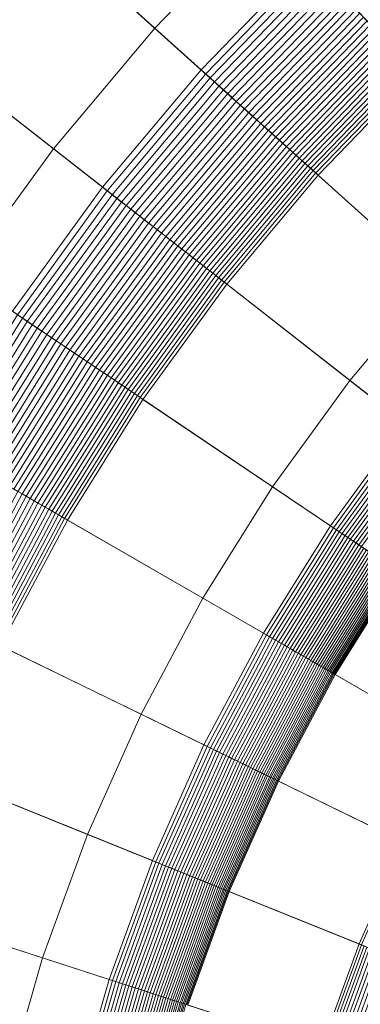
# Model space of a CAD drawing. Header units: millimetres. Extents: x -219 to 220, y -220 to 220.
# Tile 69 of 146: x -38 to -31, y 11 to 32. Entities that reach past the tile are written whole.
import ezdxf

# ---------------------------------------------------------------- set-up
doc = ezdxf.new("R2010")
doc.units = ezdxf.units.MM
doc.layers.add('LUCIDO_1', color=1, linetype='Continuous', lineweight=20, true_color=0xff0000)
doc.layers.add('Nessuna', color=7, linetype='Continuous', lineweight=9)

# ---------------------------------------------------------------- blocks, each defined once
blk = doc.blocks.new('Group-1')
at = {"layer": 'Nessuna', "color": 7, "linetype": 'Continuous', "lineweight": 9, "transparency": 33554687}
for points in [[(-158.188, 123.856, -79.962), (-149.159, 134.616, -79.962), (-37.582, 34.151, -89.301), (-39.875, 31.419, -89.301)], [(-39.875, 31.419, -69.262), (-37.582, 34.151, -69.262), (-137.782, 124.371, -60.875), (-146.124, 114.43, -60.875)], [(-24.365, 29.464, -70.282), (-22.247, 31.119, -70.282), (-29.644, 41.3, -69.262), (-32.454, 39.104, -69.262)], [(-26.363, 27.665, -70.282), (-24.365, 29.464, -70.282), (-32.454, 39.104, -69.262), (-35.105, 36.717, -69.262)], [(-28.231, 25.731, -70.282), (-26.363, 27.665, -70.282), (-35.105, 36.717, -69.262), (-37.582, 34.151, -69.262)], [(-37.582, 34.151, -89.301), (-35.105, 36.717, -89.301), (-32.942, 34.478, -89.626), (-35.269, 32.068, -89.626)], [(-35.269, 32.068, -89.626), (-32.942, 34.478, -89.626), (-32.023, 33.526, -89.879), (-34.285, 31.183, -89.879)], [(-29.959, 23.672, -70.282), (-28.231, 25.731, -70.282), (-37.582, 34.151, -69.262), (-39.875, 31.419, -69.262)], [(-39.875, 31.419, -89.301), (-37.582, 34.151, -89.301), (-35.269, 32.068, -89.626), (-37.422, 29.503, -89.626)], [(-34.285, 31.183, -89.879), (-32.023, 33.526, -89.879), (-31.934, 33.433, -89.905), (-34.19, 31.097, -89.905)], [(-34.19, 31.097, -89.905), (-31.934, 33.433, -89.905), (-31.845, 33.341, -89.935), (-34.095, 31.011, -89.935)], [(-34.095, 31.011, -89.935), (-31.845, 33.341, -89.935), (-31.757, 33.25, -89.968), (-34.001, 30.926, -89.968)], [(-34.001, 30.926, -89.968), (-31.757, 33.25, -89.968), (-31.669, 33.159, -90.004), (-33.907, 30.842, -90.004)], [(-33.907, 30.842, -90.004), (-31.669, 33.159, -90.004), (-31.582, 33.07, -90.044), (-33.814, 30.758, -90.044)], [(-33.814, 30.758, -90.044), (-31.582, 33.07, -90.044), (-31.496, 32.98, -90.086), (-33.722, 30.676, -90.086)], [(-33.722, 30.676, -90.086), (-31.496, 32.98, -90.086), (-31.411, 32.892, -90.133), (-33.631, 30.593, -90.133)], [(-33.631, 30.593, -90.133), (-31.411, 32.892, -90.133), (-31.326, 32.805, -90.182), (-33.54, 30.512, -90.182)], [(-33.54, 30.512, -90.182), (-31.326, 32.805, -90.182), (-31.243, 32.718, -90.234), (-33.451, 30.432, -90.234)], [(-33.451, 30.432, -90.234), (-31.243, 32.718, -90.234), (-31.16, 32.633, -90.29), (-33.363, 30.352, -90.29)], [(-33.363, 30.352, -90.29), (-31.16, 32.633, -90.29), (-31.079, 32.548, -90.349), (-33.276, 30.274, -90.349)], [(-33.276, 30.274, -90.349), (-31.079, 32.548, -90.349), (-30.999, 32.465, -90.41), (-33.19, 30.196, -90.41)], [(-33.19, 30.196, -90.41), (-30.999, 32.465, -90.41), (-30.919, 32.383, -90.475), (-33.105, 30.12, -90.475)], [(-33.105, 30.12, -90.475), (-30.919, 32.383, -90.475), (-30.841, 32.302, -90.543), (-33.022, 30.045, -90.543)], [(-33.022, 30.045, -90.543), (-30.841, 32.302, -90.543), (-30.765, 32.223, -90.614), (-32.939, 29.971, -90.614)], [(-32.939, 29.971, -90.614), (-30.765, 32.223, -90.614), (-30.689, 32.145, -90.687), (-32.859, 29.898, -90.687)], [(-37.422, 29.503, -89.626), (-35.269, 32.068, -89.626), (-34.285, 31.183, -89.879), (-36.379, 28.688, -89.879)], [(-32.859, 29.898, -90.687), (-30.689, 32.145, -90.687), (-30.615, 32.068, -90.764), (-32.78, 29.827, -90.764)], [(-32.78, 29.827, -90.764), (-30.615, 32.068, -90.764), (-30.543, 31.993, -90.843), (-32.702, 29.757, -90.843)], [(-32.702, 29.757, -90.843), (-30.543, 31.993, -90.843), (-30.471, 31.919, -90.924), (-32.626, 29.688, -90.924)], [(-32.626, 29.688, -90.924), (-30.471, 31.919, -90.924), (-30.402, 31.847, -91.009), (-32.551, 29.621, -91.009)], [(-32.551, 29.621, -91.009), (-30.402, 31.847, -91.009), (-30.334, 31.777, -91.096), (-32.478, 29.556, -91.096)], [(-32.478, 29.556, -91.096), (-30.334, 31.777, -91.096), (-30.267, 31.708, -91.186), (-32.407, 29.492, -91.186)], [(-32.407, 29.492, -91.186), (-30.267, 31.708, -91.186), (-30.202, 31.641, -91.278), (-32.338, 29.429, -91.278)], [(-32.338, 29.429, -91.278), (-30.202, 31.641, -91.278), (-30.139, 31.575, -91.372), (-32.27, 29.368, -91.372)], [(-31.539, 21.497, -70.282), (-29.959, 23.672, -70.282), (-39.875, 31.419, -69.262), (-41.971, 28.534, -69.262)], [(-41.971, 28.534, -89.301), (-39.875, 31.419, -89.301), (-37.422, 29.503, -89.626), (-39.391, 26.793, -89.626)], [(-32.27, 29.368, -91.372), (-30.139, 31.575, -91.372), (-30.078, 31.512, -91.469), (-32.205, 29.309, -91.469)], [(-32.205, 29.309, -91.469), (-30.078, 31.512, -91.469), (-30.018, 31.45, -91.568), (-32.141, 29.252, -91.568)], [(-32.141, 29.252, -91.568), (-30.018, 31.45, -91.568), (-29.96, 31.39, -91.67), (-32.079, 29.196, -91.67)], [(-32.079, 29.196, -91.67), (-29.96, 31.39, -91.67), (-29.905, 31.332, -91.773), (-32.019, 29.142, -91.773)], [(-36.379, 28.688, -89.879), (-34.285, 31.183, -89.879), (-34.19, 31.097, -89.905), (-36.278, 28.609, -89.905)], [(-32.019, 29.142, -91.773), (-29.905, 31.332, -91.773), (-29.851, 31.276, -91.879), (-31.961, 29.09, -91.879)], [(-31.961, 29.09, -91.879), (-29.851, 31.276, -91.879), (-29.798, 31.222, -91.987), (-31.906, 29.04, -91.987)], [(-31.906, 29.04, -91.987), (-29.798, 31.222, -91.987), (-29.748, 31.171, -92.096), (-31.852, 28.992, -92.096)], [(-31.852, 28.992, -92.096), (-29.748, 31.171, -92.096), (-29.7, 31.121, -92.208), (-31.801, 28.946, -92.208)], [(-36.278, 28.609, -89.905), (-34.19, 31.097, -89.905), (-34.095, 31.011, -89.935), (-36.177, 28.53, -89.935)], [(-36.177, 28.53, -89.935), (-34.095, 31.011, -89.935), (-34.001, 30.926, -89.968), (-36.077, 28.452, -89.968)], [(-31.801, 28.946, -92.208), (-29.7, 31.121, -92.208), (-27.394, 28.732, -97.712), (-29.333, 26.724, -97.712)], [(-36.077, 28.452, -89.968), (-34.001, 30.926, -89.968), (-33.907, 30.842, -90.004), (-35.978, 28.374, -90.004)], [(-35.978, 28.374, -90.004), (-33.907, 30.842, -90.004), (-33.814, 30.758, -90.044), (-35.879, 28.297, -90.044)], [(-35.879, 28.297, -90.044), (-33.814, 30.758, -90.044), (-33.722, 30.676, -90.086), (-35.782, 28.221, -90.086)], [(-35.782, 28.221, -90.086), (-33.722, 30.676, -90.086), (-33.631, 30.593, -90.133), (-35.685, 28.145, -90.133)], [(-35.685, 28.145, -90.133), (-33.631, 30.593, -90.133), (-33.54, 30.512, -90.182), (-35.589, 28.071, -90.182)], [(-35.589, 28.071, -90.182), (-33.54, 30.512, -90.182), (-33.451, 30.432, -90.234), (-35.494, 27.997, -90.234)], [(-35.494, 27.997, -90.234), (-33.451, 30.432, -90.234), (-33.363, 30.352, -90.29), (-35.401, 27.923, -90.29)], [(-35.401, 27.923, -90.29), (-33.363, 30.352, -90.29), (-33.276, 30.274, -90.349), (-35.308, 27.851, -90.349)], [(-35.308, 27.851, -90.349), (-33.276, 30.274, -90.349), (-33.19, 30.196, -90.41), (-35.217, 27.78, -90.41)], [(-35.217, 27.78, -90.41), (-33.19, 30.196, -90.41), (-33.105, 30.12, -90.475), (-35.127, 27.71, -90.475)], [(-35.127, 27.71, -90.475), (-33.105, 30.12, -90.475), (-33.022, 30.045, -90.543), (-35.039, 27.641, -90.543)], [(-35.039, 27.641, -90.543), (-33.022, 30.045, -90.543), (-32.939, 29.971, -90.614), (-34.952, 27.573, -90.614)], [(-34.952, 27.573, -90.614), (-32.939, 29.971, -90.614), (-32.859, 29.898, -90.687), (-34.866, 27.506, -90.687)], [(-34.866, 27.506, -90.687), (-32.859, 29.898, -90.687), (-32.78, 29.827, -90.764), (-34.782, 27.44, -90.764)], [(-34.782, 27.44, -90.764), (-32.78, 29.827, -90.764), (-32.702, 29.757, -90.843), (-34.7, 27.376, -90.843)], [(-34.7, 27.376, -90.843), (-32.702, 29.757, -90.843), (-32.626, 29.688, -90.924), (-34.619, 27.313, -90.924)], [(-39.391, 26.793, -89.626), (-37.422, 29.503, -89.626), (-36.379, 28.688, -89.879), (-38.293, 26.053, -89.879)], [(-34.619, 27.313, -90.924), (-32.626, 29.688, -90.924), (-32.551, 29.621, -91.009), (-34.54, 27.251, -91.009)], [(-34.54, 27.251, -91.009), (-32.551, 29.621, -91.009), (-32.478, 29.556, -91.096), (-34.463, 27.191, -91.096)], [(-34.463, 27.191, -91.096), (-32.478, 29.556, -91.096), (-32.407, 29.492, -91.186), (-34.387, 27.132, -91.186)], [(-34.387, 27.132, -91.186), (-32.407, 29.492, -91.186), (-32.338, 29.429, -91.278), (-34.314, 27.074, -91.278)], [(-34.314, 27.074, -91.278), (-32.338, 29.429, -91.278), (-32.27, 29.368, -91.372), (-34.242, 27.018, -91.372)], [(-34.242, 27.018, -91.372), (-32.27, 29.368, -91.372), (-32.205, 29.309, -91.469), (-34.173, 26.964, -91.469)], [(-34.173, 26.964, -91.469), (-32.205, 29.309, -91.469), (-32.141, 29.252, -91.568), (-34.105, 26.911, -91.568)], [(-34.105, 26.911, -91.568), (-32.141, 29.252, -91.568), (-32.079, 29.196, -91.67), (-34.039, 26.86, -91.67)], [(-34.039, 26.86, -91.67), (-32.079, 29.196, -91.67), (-32.019, 29.142, -91.773), (-33.976, 26.81, -91.773)], [(-33.976, 26.81, -91.773), (-32.019, 29.142, -91.773), (-31.961, 29.09, -91.879), (-33.915, 26.763, -91.879)], [(-33.915, 26.763, -91.879), (-31.961, 29.09, -91.879), (-31.906, 29.04, -91.987), (-33.856, 26.716, -91.987)], [(-33.856, 26.716, -91.987), (-31.906, 29.04, -91.987), (-31.852, 28.992, -92.096), (-33.799, 26.672, -92.096)], [(-33.799, 26.672, -92.096), (-31.852, 28.992, -92.096), (-31.801, 28.946, -92.208), (-33.744, 26.629, -92.208)], [(-33.744, 26.629, -92.208), (-31.801, 28.946, -92.208), (-29.333, 26.724, -97.712), (-31.128, 24.585, -97.712)], [(-38.293, 26.053, -89.879), (-36.379, 28.688, -89.879), (-36.278, 28.609, -89.905), (-38.187, 25.981, -89.905)], [(-32.963, 19.217, -70.282), (-31.539, 21.497, -70.282), (-41.971, 28.534, -69.262), (-43.862, 25.509, -69.262)], [(-38.187, 25.981, -89.905), (-36.278, 28.609, -89.905), (-36.177, 28.53, -89.935), (-38.081, 25.909, -89.935)], [(-38.081, 25.909, -89.935), (-36.177, 28.53, -89.935), (-36.077, 28.452, -89.968), (-37.976, 25.838, -89.968)], [(-37.976, 25.838, -89.968), (-36.077, 28.452, -89.968), (-35.978, 28.374, -90.004), (-37.871, 25.768, -90.004)], [(-37.871, 25.768, -90.004), (-35.978, 28.374, -90.004), (-35.879, 28.297, -90.044), (-37.768, 25.698, -90.044)], [(-37.768, 25.698, -90.044), (-35.879, 28.297, -90.044), (-35.782, 28.221, -90.086), (-37.665, 25.629, -90.086)], [(-37.665, 25.629, -90.086), (-35.782, 28.221, -90.086), (-35.685, 28.145, -90.133), (-37.563, 25.56, -90.133)], [(-37.563, 25.56, -90.133), (-35.685, 28.145, -90.133), (-35.589, 28.071, -90.182), (-37.462, 25.492, -90.182)], [(-37.462, 25.492, -90.182), (-35.589, 28.071, -90.182), (-35.494, 27.997, -90.234), (-37.363, 25.425, -90.234)], [(-37.363, 25.425, -90.234), (-35.494, 27.997, -90.234), (-35.401, 27.923, -90.29), (-37.264, 25.359, -90.29)], [(-37.264, 25.359, -90.29), (-35.401, 27.923, -90.29), (-35.308, 27.851, -90.349), (-37.167, 25.293, -90.349)], [(-37.167, 25.293, -90.349), (-35.308, 27.851, -90.349), (-35.217, 27.78, -90.41), (-37.071, 25.228, -90.41)], [(-37.071, 25.228, -90.41), (-35.217, 27.78, -90.41), (-35.127, 27.71, -90.475), (-36.977, 25.165, -90.475)], [(-36.977, 25.165, -90.475), (-35.127, 27.71, -90.475), (-35.039, 27.641, -90.543), (-36.884, 25.102, -90.543)], [(-36.884, 25.102, -90.543), (-35.039, 27.641, -90.543), (-34.952, 27.573, -90.614), (-36.792, 25.04, -90.614)], [(-36.792, 25.04, -90.614), (-34.952, 27.573, -90.614), (-34.866, 27.506, -90.687), (-36.702, 24.979, -90.687)], [(-36.702, 24.979, -90.687), (-34.866, 27.506, -90.687), (-34.782, 27.44, -90.764), (-36.614, 24.92, -90.764)], [(-36.614, 24.92, -90.764), (-34.782, 27.44, -90.764), (-34.7, 27.376, -90.843), (-36.527, 24.861, -90.843)], [(-36.527, 24.861, -90.843), (-34.7, 27.376, -90.843), (-34.619, 27.313, -90.924), (-36.442, 24.804, -90.924)], [(-36.442, 24.804, -90.924), (-34.619, 27.313, -90.924), (-34.54, 27.251, -91.009), (-36.359, 24.748, -91.009)], [(-36.359, 24.748, -91.009), (-34.54, 27.251, -91.009), (-34.463, 27.191, -91.096), (-36.277, 24.693, -91.096)], [(-36.277, 24.693, -91.096), (-34.463, 27.191, -91.096), (-34.387, 27.132, -91.186), (-36.198, 24.639, -91.186)], [(-36.198, 24.639, -91.186), (-34.387, 27.132, -91.186), (-34.314, 27.074, -91.278), (-36.121, 24.587, -91.278)], [(-36.121, 24.587, -91.278), (-34.314, 27.074, -91.278), (-34.242, 27.018, -91.372), (-36.045, 24.536, -91.372)], [(-36.045, 24.536, -91.372), (-34.242, 27.018, -91.372), (-34.173, 26.964, -91.469), (-35.972, 24.487, -91.469)], [(-35.972, 24.487, -91.469), (-34.173, 26.964, -91.469), (-34.105, 26.911, -91.568), (-35.901, 24.439, -91.568)], [(-35.901, 24.439, -91.568), (-34.105, 26.911, -91.568), (-34.039, 26.86, -91.67), (-35.832, 24.393, -91.67)], [(-35.832, 24.393, -91.67), (-34.039, 26.86, -91.67), (-33.976, 26.81, -91.773), (-35.765, 24.348, -91.773)], [(-35.765, 24.348, -91.773), (-33.976, 26.81, -91.773), (-33.915, 26.763, -91.879), (-35.701, 24.304, -91.879)], [(-35.701, 24.304, -91.879), (-33.915, 26.763, -91.879), (-33.856, 26.716, -91.987), (-35.639, 24.262, -91.987)], [(-35.639, 24.262, -91.987), (-33.856, 26.716, -91.987), (-33.799, 26.672, -92.096), (-35.579, 24.222, -92.096)], [(-35.579, 24.222, -92.096), (-33.799, 26.672, -92.096), (-33.744, 26.629, -92.208), (-35.522, 24.183, -92.208)], [(-35.522, 24.183, -92.208), (-33.744, 26.629, -92.208), (-31.128, 24.585, -97.712), (-32.769, 22.327, -97.712)], [(-31.128, 24.585, -97.712), (-29.333, 26.724, -97.712), (-16.7, 15.349, -97.712), (-17.732, 14.119, -97.712)], [(-39.908, 23.226, -89.905), (-38.187, 25.981, -89.905), (-38.081, 25.909, -89.935), (-39.797, 23.162, -89.935)], [(-39.797, 23.162, -89.935), (-38.081, 25.909, -89.935), (-37.976, 25.838, -89.968), (-39.688, 23.099, -89.968)], [(-39.688, 23.099, -89.968), (-37.976, 25.838, -89.968), (-37.871, 25.768, -90.004), (-39.578, 23.036, -90.004)], [(-39.578, 23.036, -90.004), (-37.871, 25.768, -90.004), (-37.768, 25.698, -90.044), (-39.47, 22.973, -90.044)], [(-39.47, 22.973, -90.044), (-37.768, 25.698, -90.044), (-37.665, 25.629, -90.086), (-39.363, 22.912, -90.086)], [(-39.363, 22.912, -90.086), (-37.665, 25.629, -90.086), (-37.563, 25.56, -90.133), (-39.257, 22.85, -90.133)], [(-39.257, 22.85, -90.133), (-37.563, 25.56, -90.133), (-37.462, 25.492, -90.182), (-39.151, 22.789, -90.182)], [(-34.226, 16.843, -70.282), (-32.963, 19.217, -70.282), (-43.862, 25.509, -69.262), (-45.536, 22.36, -69.262)], [(-39.151, 22.789, -90.182), (-37.462, 25.492, -90.182), (-37.363, 25.425, -90.234), (-39.047, 22.729, -90.234)], [(-39.047, 22.729, -90.234), (-37.363, 25.425, -90.234), (-37.264, 25.359, -90.29), (-38.944, 22.67, -90.29)], [(-38.944, 22.67, -90.29), (-37.264, 25.359, -90.29), (-37.167, 25.293, -90.349), (-38.843, 22.611, -90.349)], [(-38.843, 22.611, -90.349), (-37.167, 25.293, -90.349), (-37.071, 25.228, -90.41), (-38.743, 22.553, -90.41)], [(-38.743, 22.553, -90.41), (-37.071, 25.228, -90.41), (-36.977, 25.165, -90.475), (-38.644, 22.496, -90.475)], [(-38.644, 22.496, -90.475), (-36.977, 25.165, -90.475), (-36.884, 25.102, -90.543), (-38.547, 22.44, -90.543)], [(-38.547, 22.44, -90.543), (-36.884, 25.102, -90.543), (-36.792, 25.04, -90.614), (-38.451, 22.385, -90.614)], [(-38.451, 22.385, -90.614), (-36.792, 25.04, -90.614), (-36.702, 24.979, -90.687), (-38.357, 22.331, -90.687)], [(-38.357, 22.331, -90.687), (-36.702, 24.979, -90.687), (-36.614, 24.92, -90.764), (-38.265, 22.277, -90.764)], [(-38.265, 22.277, -90.764), (-36.614, 24.92, -90.764), (-36.527, 24.861, -90.843), (-38.174, 22.225, -90.843)], [(-38.174, 22.225, -90.843), (-36.527, 24.861, -90.843), (-36.442, 24.804, -90.924), (-38.085, 22.174, -90.924)], [(-38.085, 22.174, -90.924), (-36.442, 24.804, -90.924), (-36.359, 24.748, -91.009), (-37.998, 22.124, -91.009)], [(-37.998, 22.124, -91.009), (-36.359, 24.748, -91.009), (-36.277, 24.693, -91.096), (-37.914, 22.075, -91.096)], [(-37.914, 22.075, -91.096), (-36.277, 24.693, -91.096), (-36.198, 24.639, -91.186), (-37.831, 22.027, -91.186)], [(-37.831, 22.027, -91.186), (-36.198, 24.639, -91.186), (-36.121, 24.587, -91.278), (-37.75, 21.98, -91.278)], [(-37.75, 21.98, -91.278), (-36.121, 24.587, -91.278), (-36.045, 24.536, -91.372), (-37.671, 21.935, -91.372)], [(-37.671, 21.935, -91.372), (-36.045, 24.536, -91.372), (-35.972, 24.487, -91.469), (-37.595, 21.891, -91.469)], [(-37.595, 21.891, -91.469), (-35.972, 24.487, -91.469), (-35.901, 24.439, -91.568), (-37.52, 21.848, -91.568)], [(-32.769, 22.327, -97.712), (-31.128, 24.585, -97.712), (-17.732, 14.119, -97.712), (-18.676, 12.82, -97.712)], [(-37.52, 21.848, -91.568), (-35.901, 24.439, -91.568), (-35.832, 24.393, -91.67), (-37.448, 21.806, -91.67)], [(-37.448, 21.806, -91.67), (-35.832, 24.393, -91.67), (-35.765, 24.348, -91.773), (-37.379, 21.766, -91.773)], [(-37.379, 21.766, -91.773), (-35.765, 24.348, -91.773), (-35.701, 24.304, -91.879), (-37.311, 21.727, -91.879)], [(-37.311, 21.727, -91.879), (-35.701, 24.304, -91.879), (-35.639, 24.262, -91.987), (-37.246, 21.69, -91.987)], [(-37.246, 21.69, -91.987), (-35.639, 24.262, -91.987), (-35.579, 24.222, -92.096), (-37.184, 21.654, -92.096)], [(-37.184, 21.654, -92.096), (-35.579, 24.222, -92.096), (-35.522, 24.183, -92.208), (-37.124, 21.619, -92.208)], [(-37.124, 21.619, -92.208), (-35.522, 24.183, -92.208), (-32.769, 22.327, -97.712), (-34.249, 19.959, -97.712)], [(-31.477, 21.455, -70.29), (-29.9, 23.626, -70.29), (-29.959, 23.672, -70.282), (-31.539, 21.497, -70.282)], [(-31.415, 21.413, -70.3), (-29.841, 23.58, -70.3), (-29.9, 23.626, -70.29), (-31.477, 21.455, -70.29)], [(-31.354, 21.372, -70.313), (-29.783, 23.534, -70.313), (-29.841, 23.58, -70.3), (-31.415, 21.413, -70.3)], [(-31.293, 21.331, -70.329), (-29.725, 23.489, -70.329), (-29.783, 23.534, -70.313), (-31.354, 21.372, -70.313)], [(-31.233, 21.29, -70.348), (-29.668, 23.444, -70.348), (-29.725, 23.489, -70.329), (-31.293, 21.331, -70.329)], [(-31.173, 21.25, -70.369), (-29.611, 23.4, -70.369), (-29.668, 23.444, -70.348), (-31.233, 21.29, -70.348)], [(-31.114, 21.21, -70.393), (-29.555, 23.356, -70.393), (-29.611, 23.4, -70.369), (-31.173, 21.25, -70.369)], [(-31.056, 21.171, -70.42), (-29.499, 23.313, -70.42), (-29.555, 23.356, -70.393), (-31.114, 21.21, -70.393)], [(-30.998, 21.132, -70.449), (-29.445, 23.27, -70.449), (-29.499, 23.313, -70.42), (-31.056, 21.171, -70.42)], [(-30.942, 21.094, -70.481), (-29.391, 23.228, -70.481), (-29.445, 23.27, -70.449), (-30.998, 21.132, -70.449)], [(-30.886, 21.057, -70.515), (-29.338, 23.187, -70.515), (-29.391, 23.228, -70.481), (-30.942, 21.094, -70.481)], [(-35.319, 14.387, -70.282), (-34.226, 16.843, -70.282), (-45.536, 22.36, -69.262), (-46.987, 19.101, -69.262)], [(-39.633, 19.481, -90.843), (-38.174, 22.225, -90.843), (-38.085, 22.174, -90.924), (-39.541, 19.436, -90.924)], [(-39.541, 19.436, -90.924), (-38.085, 22.174, -90.924), (-37.998, 22.124, -91.009), (-39.451, 19.392, -91.009)], [(-34.249, 19.959, -97.712), (-32.769, 22.327, -97.712), (-18.676, 12.82, -97.712), (-19.526, 11.459, -97.712)], [(-39.451, 19.392, -91.009), (-37.998, 22.124, -91.009), (-37.914, 22.075, -91.096), (-39.363, 19.349, -91.096)], [(-39.363, 19.349, -91.096), (-37.914, 22.075, -91.096), (-37.831, 22.027, -91.186), (-39.277, 19.307, -91.186)], [(-39.277, 19.307, -91.186), (-37.831, 22.027, -91.186), (-37.75, 21.98, -91.278), (-39.193, 19.266, -91.278)], [(-39.193, 19.266, -91.278), (-37.75, 21.98, -91.278), (-37.671, 21.935, -91.372), (-39.111, 19.226, -91.372)], [(-39.111, 19.226, -91.372), (-37.671, 21.935, -91.372), (-37.595, 21.891, -91.469), (-39.032, 19.187, -91.469)], [(-39.032, 19.187, -91.469), (-37.595, 21.891, -91.469), (-37.52, 21.848, -91.568), (-38.955, 19.15, -91.568)], [(-38.955, 19.15, -91.568), (-37.52, 21.848, -91.568), (-37.448, 21.806, -91.67), (-38.88, 19.113, -91.67)], [(-38.88, 19.113, -91.67), (-37.448, 21.806, -91.67), (-37.379, 21.766, -91.773), (-38.808, 19.078, -91.773)], [(-38.808, 19.078, -91.773), (-37.379, 21.766, -91.773), (-37.311, 21.727, -91.879), (-38.738, 19.044, -91.879)], [(-38.738, 19.044, -91.879), (-37.311, 21.727, -91.879), (-37.246, 21.69, -91.987), (-38.67, 19.011, -91.987)], [(-38.67, 19.011, -91.987), (-37.246, 21.69, -91.987), (-37.184, 21.654, -92.096), (-38.606, 18.979, -92.096)], [(-38.606, 18.979, -92.096), (-37.184, 21.654, -92.096), (-37.124, 21.619, -92.208), (-38.544, 18.949, -92.208)], [(-38.544, 18.949, -92.208), (-37.124, 21.619, -92.208), (-34.249, 19.959, -97.712), (-35.559, 17.494, -97.712)], [(-32.899, 19.179, -70.29), (-31.477, 21.455, -70.29), (-31.539, 21.497, -70.282), (-32.963, 19.217, -70.282)], [(-32.834, 19.142, -70.3), (-31.415, 21.413, -70.3), (-31.477, 21.455, -70.29), (-32.899, 19.179, -70.29)], [(-32.77, 19.105, -70.313), (-31.354, 21.372, -70.313), (-31.415, 21.413, -70.3), (-32.834, 19.142, -70.3)], [(-32.707, 19.069, -70.329), (-31.293, 21.331, -70.329), (-31.354, 21.372, -70.313), (-32.77, 19.105, -70.313)], [(-32.643, 19.032, -70.348), (-31.233, 21.29, -70.348), (-31.293, 21.331, -70.329), (-32.707, 19.069, -70.329)], [(-32.581, 18.996, -70.369), (-31.173, 21.25, -70.369), (-31.233, 21.29, -70.348), (-32.643, 19.032, -70.348)], [(-32.519, 18.96, -70.393), (-31.114, 21.21, -70.393), (-31.173, 21.25, -70.369), (-32.581, 18.996, -70.369)], [(-32.459, 18.925, -70.42), (-31.056, 21.171, -70.42), (-31.114, 21.21, -70.393), (-32.519, 18.96, -70.393)], [(-32.399, 18.891, -70.449), (-30.998, 21.132, -70.449), (-31.056, 21.171, -70.42), (-32.459, 18.925, -70.42)], [(-32.34, 18.857, -70.481), (-30.942, 21.094, -70.481), (-30.998, 21.132, -70.449), (-32.399, 18.891, -70.449)], [(-32.282, 18.823, -70.515), (-30.886, 21.057, -70.515), (-30.942, 21.094, -70.481), (-32.34, 18.857, -70.481)], [(-32.225, 18.791, -70.552), (-30.832, 21.02, -70.552), (-30.886, 21.057, -70.515), (-32.282, 18.823, -70.515)], [(-32.17, 18.759, -70.591), (-30.779, 20.984, -70.591), (-30.832, 21.02, -70.552), (-32.225, 18.791, -70.552)], [(-32.116, 18.727, -70.633), (-30.727, 20.949, -70.633), (-30.779, 20.984, -70.591), (-32.17, 18.759, -70.591)], [(-32.063, 18.697, -70.677), (-30.677, 20.915, -70.677), (-30.727, 20.949, -70.633), (-32.116, 18.727, -70.633)], [(-32.011, 18.667, -70.723), (-30.628, 20.882, -70.723), (-30.677, 20.915, -70.677), (-32.063, 18.697, -70.677)], [(-31.962, 18.639, -70.772), (-30.58, 20.85, -70.772), (-30.628, 20.882, -70.723), (-32.011, 18.667, -70.723)], [(-31.914, 18.611, -70.822), (-30.534, 20.819, -70.822), (-30.58, 20.85, -70.772), (-31.962, 18.639, -70.772)], [(-31.867, 18.584, -70.875), (-30.489, 20.789, -70.875), (-30.534, 20.819, -70.822), (-31.914, 18.611, -70.822)], [(-31.822, 18.558, -70.93), (-30.447, 20.76, -70.93), (-30.489, 20.789, -70.875), (-31.867, 18.584, -70.875)], [(-31.78, 18.533, -70.986), (-30.406, 20.732, -70.986), (-30.447, 20.76, -70.93), (-31.822, 18.558, -70.93)], [(-31.739, 18.51, -71.044), (-30.366, 20.706, -71.044), (-30.406, 20.732, -70.986), (-31.78, 18.533, -70.986)], [(-31.699, 18.487, -71.105), (-30.329, 20.681, -71.105), (-30.366, 20.706, -71.044), (-31.739, 18.51, -71.044)], [(-31.662, 18.466, -71.166), (-30.293, 20.657, -71.166), (-30.329, 20.681, -71.105), (-31.699, 18.487, -71.105)], [(-31.627, 18.445, -71.23), (-30.26, 20.634, -71.23), (-30.293, 20.657, -71.166), (-31.662, 18.466, -71.166)], [(-31.594, 18.426, -71.294), (-30.228, 20.613, -71.294), (-30.26, 20.634, -71.23), (-31.627, 18.445, -71.23)], [(-31.563, 18.409, -71.361), (-30.199, 20.593, -71.361), (-30.228, 20.613, -71.294), (-31.594, 18.426, -71.294)], [(-31.535, 18.392, -71.428), (-30.171, 20.574, -71.428), (-30.199, 20.593, -71.361), (-31.563, 18.409, -71.361)], [(-31.508, 18.377, -71.497), (-30.146, 20.557, -71.497), (-30.171, 20.574, -71.428), (-31.535, 18.392, -71.428)], [(-31.484, 18.363, -71.566), (-30.123, 20.541, -71.566), (-30.146, 20.557, -71.497), (-31.508, 18.377, -71.497)], [(-31.462, 18.35, -71.637), (-30.102, 20.527, -71.637), (-30.123, 20.541, -71.566), (-31.484, 18.363, -71.566)], [(-31.442, 18.339, -71.709), (-30.083, 20.515, -71.709), (-30.102, 20.527, -71.637), (-31.462, 18.35, -71.637)], [(-28.869, 16.853, -81.761), (-27.619, 18.853, -81.761), (-30.083, 20.515, -71.709), (-31.442, 18.339, -71.709)], [(-35.559, 17.494, -97.712), (-34.249, 19.959, -97.712), (-19.526, 11.459, -97.712), (-20.28, 10.041, -97.712)], [(-36.239, 11.861, -70.282), (-35.319, 14.387, -70.282), (-46.987, 19.101, -69.262), (-48.207, 15.75, -69.262)], [(-34.158, 16.81, -70.29), (-32.899, 19.179, -70.29), (-32.963, 19.217, -70.282), (-34.226, 16.843, -70.282)], [(-34.091, 16.778, -70.3), (-32.834, 19.142, -70.3), (-32.899, 19.179, -70.29), (-34.158, 16.81, -70.29)], [(-34.025, 16.745, -70.313), (-32.77, 19.105, -70.313), (-32.834, 19.142, -70.3), (-34.091, 16.778, -70.3)], [(-33.959, 16.713, -70.329), (-32.707, 19.069, -70.329), (-32.77, 19.105, -70.313), (-34.025, 16.745, -70.313)], [(-33.894, 16.681, -70.348), (-32.643, 19.032, -70.348), (-32.707, 19.069, -70.329), (-33.959, 16.713, -70.329)], [(-33.829, 16.65, -70.369), (-32.581, 18.996, -70.369), (-32.643, 19.032, -70.348), (-33.894, 16.681, -70.348)], [(-39.773, 16.187, -92.208), (-38.544, 18.949, -92.208), (-35.559, 17.494, -97.712), (-36.695, 14.943, -97.712)], [(-33.765, 16.618, -70.393), (-32.519, 18.96, -70.393), (-32.581, 18.996, -70.369), (-33.829, 16.65, -70.369)], [(-33.702, 16.588, -70.42), (-32.459, 18.925, -70.42), (-32.519, 18.96, -70.393), (-33.765, 16.618, -70.393)], [(-33.639, 16.557, -70.449), (-32.399, 18.891, -70.449), (-32.459, 18.925, -70.42), (-33.702, 16.588, -70.42)], [(-33.578, 16.527, -70.481), (-32.34, 18.857, -70.481), (-32.399, 18.891, -70.449), (-33.639, 16.557, -70.449)], [(-33.518, 16.498, -70.515), (-32.282, 18.823, -70.515), (-32.34, 18.857, -70.481), (-33.578, 16.527, -70.481)], [(-33.459, 16.469, -70.552), (-32.225, 18.791, -70.552), (-32.282, 18.823, -70.515), (-33.518, 16.498, -70.515)], [(-33.402, 16.441, -70.591), (-32.17, 18.759, -70.591), (-32.225, 18.791, -70.552), (-33.459, 16.469, -70.552)], [(-33.346, 16.414, -70.633), (-32.116, 18.727, -70.633), (-32.17, 18.759, -70.591), (-33.402, 16.441, -70.591)], [(-33.291, 16.387, -70.677), (-32.063, 18.697, -70.677), (-32.116, 18.727, -70.633), (-33.346, 16.414, -70.633)], [(-33.238, 16.361, -70.723), (-32.011, 18.667, -70.723), (-32.063, 18.697, -70.677), (-33.291, 16.387, -70.677)], [(-33.186, 16.336, -70.772), (-31.962, 18.639, -70.772), (-32.011, 18.667, -70.723), (-33.238, 16.361, -70.723)], [(-33.136, 16.312, -70.822), (-31.914, 18.611, -70.822), (-31.962, 18.639, -70.772), (-33.186, 16.336, -70.772)], [(-33.088, 16.288, -70.875), (-31.867, 18.584, -70.875), (-31.914, 18.611, -70.822), (-33.136, 16.312, -70.822)], [(-33.041, 16.266, -70.93), (-31.822, 18.558, -70.93), (-31.867, 18.584, -70.875), (-33.088, 16.288, -70.875)], [(-32.997, 16.244, -70.986), (-31.78, 18.533, -70.986), (-31.822, 18.558, -70.93), (-33.041, 16.266, -70.93)], [(-32.954, 16.223, -71.044), (-31.739, 18.51, -71.044), (-31.78, 18.533, -70.986), (-32.997, 16.244, -70.986)], [(-32.914, 16.203, -71.105), (-31.699, 18.487, -71.105), (-31.739, 18.51, -71.044), (-32.954, 16.223, -71.044)], [(-32.875, 16.185, -71.166), (-31.662, 18.466, -71.166), (-31.699, 18.487, -71.105), (-32.914, 16.203, -71.105)], [(-32.839, 16.167, -71.23), (-31.627, 18.445, -71.23), (-31.662, 18.466, -71.166), (-32.875, 16.185, -71.166)], [(-32.805, 16.15, -71.294), (-31.594, 18.426, -71.294), (-31.627, 18.445, -71.23), (-32.839, 16.167, -71.23)], [(-32.773, 16.134, -71.361), (-31.563, 18.409, -71.361), (-31.594, 18.426, -71.294), (-32.805, 16.15, -71.294)], [(-32.743, 16.12, -71.428), (-31.535, 18.392, -71.428), (-31.563, 18.409, -71.361), (-32.773, 16.134, -71.361)], [(-32.715, 16.107, -71.497), (-31.508, 18.377, -71.497), (-31.535, 18.392, -71.428), (-32.743, 16.12, -71.428)], [(-32.69, 16.094, -71.566), (-31.484, 18.363, -71.566), (-31.508, 18.377, -71.497), (-32.715, 16.107, -71.497)], [(-32.667, 16.083, -71.637), (-31.462, 18.35, -71.637), (-31.484, 18.363, -71.566), (-32.69, 16.094, -71.566)], [(-32.647, 16.073, -71.709), (-31.442, 18.339, -71.709), (-31.462, 18.35, -71.637), (-32.667, 16.083, -71.637)], [(-29.976, 14.77, -81.761), (-28.869, 16.853, -81.761), (-31.442, 18.339, -71.709), (-32.647, 16.073, -71.709)], [(-36.695, 14.943, -97.712), (-35.559, 17.494, -97.712), (-20.28, 10.041, -97.712), (-20.933, 8.575, -97.712)], [(-35.25, 14.359, -70.29), (-34.158, 16.81, -70.29), (-34.226, 16.843, -70.282), (-35.319, 14.387, -70.282)], [(-35.181, 14.331, -70.3), (-34.091, 16.778, -70.3), (-34.158, 16.81, -70.29), (-35.25, 14.359, -70.29)], [(-35.112, 14.304, -70.313), (-34.025, 16.745, -70.313), (-34.091, 16.778, -70.3), (-35.181, 14.331, -70.3)], [(-35.044, 14.276, -70.329), (-33.959, 16.713, -70.329), (-34.025, 16.745, -70.313), (-35.112, 14.304, -70.313)], [(-34.976, 14.249, -70.348), (-33.894, 16.681, -70.348), (-33.959, 16.713, -70.329), (-35.044, 14.276, -70.329)], [(-34.91, 14.222, -70.369), (-33.829, 16.65, -70.369), (-33.894, 16.681, -70.348), (-34.976, 14.249, -70.348)], [(-34.844, 14.195, -70.393), (-33.765, 16.618, -70.393), (-33.829, 16.65, -70.369), (-34.91, 14.222, -70.369)], [(-34.778, 14.169, -70.42), (-33.702, 16.588, -70.42), (-33.765, 16.618, -70.393), (-34.844, 14.195, -70.393)], [(-34.714, 14.143, -70.449), (-33.639, 16.557, -70.449), (-33.702, 16.588, -70.42), (-34.778, 14.169, -70.42)], [(-34.651, 14.117, -70.481), (-33.578, 16.527, -70.481), (-33.639, 16.557, -70.449), (-34.714, 14.143, -70.449)], [(-34.589, 14.092, -70.515), (-33.518, 16.498, -70.515), (-33.578, 16.527, -70.481), (-34.651, 14.117, -70.481)], [(-34.529, 14.068, -70.552), (-33.459, 16.469, -70.552), (-33.518, 16.498, -70.515), (-34.589, 14.092, -70.515)], [(-34.469, 14.044, -70.591), (-33.402, 16.441, -70.591), (-33.459, 16.469, -70.552), (-34.529, 14.068, -70.552)], [(-34.411, 14.02, -70.633), (-33.346, 16.414, -70.633), (-33.402, 16.441, -70.591), (-34.469, 14.044, -70.591)], [(-34.355, 13.998, -70.677), (-33.291, 16.387, -70.677), (-33.346, 16.414, -70.633), (-34.411, 14.02, -70.633)], [(-34.3, 13.975, -70.723), (-33.238, 16.361, -70.723), (-33.291, 16.387, -70.677), (-34.355, 13.998, -70.677)], [(-34.247, 13.954, -70.772), (-33.186, 16.336, -70.772), (-33.238, 16.361, -70.723), (-34.3, 13.975, -70.723)], [(-34.195, 13.933, -70.822), (-33.136, 16.312, -70.822), (-33.186, 16.336, -70.772), (-34.247, 13.954, -70.772)], [(-40.808, 13.346, -92.208), (-39.773, 16.187, -92.208), (-36.695, 14.943, -97.712), (-37.65, 12.32, -97.712)], [(-34.145, 13.913, -70.875), (-33.088, 16.288, -70.875), (-33.136, 16.312, -70.822), (-34.195, 13.933, -70.822)], [(-34.097, 13.894, -70.93), (-33.041, 16.266, -70.93), (-33.088, 16.288, -70.875), (-34.145, 13.913, -70.875)], [(-34.052, 13.875, -70.986), (-32.997, 16.244, -70.986), (-33.041, 16.266, -70.93), (-34.097, 13.894, -70.93)], [(-34.008, 13.857, -71.044), (-32.954, 16.223, -71.044), (-32.997, 16.244, -70.986), (-34.052, 13.875, -70.986)], [(-33.966, 13.84, -71.105), (-32.914, 16.203, -71.105), (-32.954, 16.223, -71.044), (-34.008, 13.857, -71.044)], [(-33.926, 13.824, -71.166), (-32.875, 16.185, -71.166), (-32.914, 16.203, -71.105), (-33.966, 13.84, -71.105)], [(-33.888, 13.809, -71.23), (-32.839, 16.167, -71.23), (-32.875, 16.185, -71.166), (-33.926, 13.824, -71.166)], [(-33.853, 13.795, -71.294), (-32.805, 16.15, -71.294), (-32.839, 16.167, -71.23), (-33.888, 13.809, -71.23)], [(-33.82, 13.782, -71.361), (-32.773, 16.134, -71.361), (-32.805, 16.15, -71.294), (-33.853, 13.795, -71.294)], [(-33.789, 13.769, -71.428), (-32.743, 16.12, -71.428), (-32.773, 16.134, -71.361), (-33.82, 13.782, -71.361)], [(-33.761, 13.758, -71.497), (-32.715, 16.107, -71.497), (-32.743, 16.12, -71.428), (-33.789, 13.769, -71.428)], [(-33.735, 13.747, -71.566), (-32.69, 16.094, -71.566), (-32.715, 16.107, -71.497), (-33.761, 13.758, -71.497)], [(-33.712, 13.738, -71.637), (-32.667, 16.083, -71.637), (-32.69, 16.094, -71.566), (-33.735, 13.747, -71.566)], [(-33.691, 13.729, -71.709), (-32.647, 16.073, -71.709), (-32.667, 16.083, -71.637), (-33.712, 13.738, -71.637)], [(-30.935, 12.616, -81.761), (-29.976, 14.77, -81.761), (-32.647, 16.073, -71.709), (-33.691, 13.729, -71.709)], [(-36.98, 9.277, -70.282), (-36.239, 11.861, -70.282), (-48.207, 15.75, -69.262), (-49.19, 12.321, -69.262)], [(-37.65, 12.32, -97.712), (-36.695, 14.943, -97.712), (-20.933, 8.575, -97.712), (-21.482, 7.066, -97.712)], [(-30.884, 12.595, -81.942), (-29.926, 14.746, -81.942), (-29.976, 14.77, -81.761), (-30.935, 12.616, -81.761)], [(-36.167, 11.838, -70.29), (-35.25, 14.359, -70.29), (-35.319, 14.387, -70.282), (-36.239, 11.861, -70.282)], [(-36.097, 11.815, -70.3), (-35.181, 14.331, -70.3), (-35.25, 14.359, -70.29), (-36.167, 11.838, -70.29)], [(-36.026, 11.792, -70.313), (-35.112, 14.304, -70.313), (-35.181, 14.331, -70.3), (-36.097, 11.815, -70.3)], [(-35.956, 11.769, -70.329), (-35.044, 14.276, -70.329), (-35.112, 14.304, -70.313), (-36.026, 11.792, -70.313)], [(-35.887, 11.747, -70.348), (-34.976, 14.249, -70.348), (-35.044, 14.276, -70.329), (-35.956, 11.769, -70.329)], [(-35.819, 11.725, -70.369), (-34.91, 14.222, -70.369), (-34.976, 14.249, -70.348), (-35.887, 11.747, -70.348)], [(-35.751, 11.703, -70.393), (-34.844, 14.195, -70.393), (-34.91, 14.222, -70.369), (-35.819, 11.725, -70.369)], [(-35.684, 11.681, -70.42), (-34.778, 14.169, -70.42), (-34.844, 14.195, -70.393), (-35.751, 11.703, -70.393)], [(-35.618, 11.659, -70.449), (-34.714, 14.143, -70.449), (-34.778, 14.169, -70.42), (-35.684, 11.681, -70.42)], [(-35.554, 11.638, -70.481), (-34.651, 14.117, -70.481), (-34.714, 14.143, -70.449), (-35.618, 11.659, -70.449)], [(-35.49, 11.618, -70.515), (-34.589, 14.092, -70.515), (-34.651, 14.117, -70.481), (-35.554, 11.638, -70.481)], [(-35.428, 11.598, -70.552), (-34.529, 14.068, -70.552), (-34.589, 14.092, -70.515), (-35.49, 11.618, -70.515)], [(-35.367, 11.578, -70.591), (-34.469, 14.044, -70.591), (-34.529, 14.068, -70.552), (-35.428, 11.598, -70.552)], [(-35.307, 11.558, -70.633), (-34.411, 14.02, -70.633), (-34.469, 14.044, -70.591), (-35.367, 11.578, -70.591)], [(-35.249, 11.54, -70.677), (-34.355, 13.998, -70.677), (-34.411, 14.02, -70.633), (-35.307, 11.558, -70.633)], [(-35.193, 11.521, -70.723), (-34.3, 13.975, -70.723), (-34.355, 13.998, -70.677), (-35.249, 11.54, -70.677)], [(-35.138, 11.504, -70.772), (-34.247, 13.954, -70.772), (-34.3, 13.975, -70.723), (-35.193, 11.521, -70.723)], [(-35.086, 11.486, -70.822), (-34.195, 13.933, -70.822), (-34.247, 13.954, -70.772), (-35.138, 11.504, -70.772)], [(-35.035, 11.47, -70.875), (-34.145, 13.913, -70.875), (-34.195, 13.933, -70.822), (-35.086, 11.486, -70.822)], [(-34.985, 11.454, -70.93), (-34.097, 13.894, -70.93), (-34.145, 13.913, -70.875), (-35.035, 11.47, -70.875)], [(-34.938, 11.439, -70.986), (-34.052, 13.875, -70.986), (-34.097, 13.894, -70.93), (-34.985, 11.454, -70.93)], [(-34.893, 11.424, -71.044), (-34.008, 13.857, -71.044), (-34.052, 13.875, -70.986), (-34.938, 11.439, -70.986)], [(-34.85, 11.41, -71.105), (-33.966, 13.84, -71.105), (-34.008, 13.857, -71.044), (-34.893, 11.424, -71.044)], [(-34.81, 11.397, -71.166), (-33.926, 13.824, -71.166), (-33.966, 13.84, -71.105), (-34.85, 11.41, -71.105)], [(-34.771, 11.384, -71.23), (-33.888, 13.809, -71.23), (-33.926, 13.824, -71.166), (-34.81, 11.397, -71.166)], [(-34.735, 11.372, -71.294), (-33.853, 13.795, -71.294), (-33.888, 13.809, -71.23), (-34.771, 11.384, -71.23)], [(-34.701, 11.361, -71.361), (-33.82, 13.782, -71.361), (-33.853, 13.795, -71.294), (-34.735, 11.372, -71.294)], [(-34.669, 11.351, -71.428), (-33.789, 13.769, -71.428), (-33.82, 13.782, -71.361), (-34.701, 11.361, -71.361)], [(-34.64, 11.342, -71.497), (-33.761, 13.758, -71.497), (-33.789, 13.769, -71.428), (-34.669, 11.351, -71.428)], [(-34.614, 11.333, -71.566), (-33.735, 13.747, -71.566), (-33.761, 13.758, -71.497), (-34.64, 11.342, -71.497)], [(-34.59, 11.325, -71.637), (-33.712, 13.738, -71.637), (-33.735, 13.747, -71.566), (-34.614, 11.333, -71.566)], [(-34.568, 11.318, -71.709), (-33.691, 13.729, -71.709), (-33.712, 13.738, -71.637), (-34.59, 11.325, -71.637)], [(-31.742, 10.4, -81.761), (-30.935, 12.616, -81.761), (-33.691, 13.729, -71.709), (-34.568, 11.318, -71.709)], [(-41.641, 10.439, -92.208), (-40.808, 13.346, -92.208), (-37.65, 12.32, -97.712), (-38.42, 9.636, -97.712)], [(-31.689, 10.383, -81.942), (-30.884, 12.595, -81.942), (-30.935, 12.616, -81.761), (-31.742, 10.4, -81.761)], [(-31.633, 10.364, -82.122), (-30.829, 12.573, -82.122), (-30.884, 12.595, -81.942), (-31.689, 10.383, -81.942)], [(-31.573, 10.345, -82.301), (-30.771, 12.55, -82.301), (-30.829, 12.573, -82.122), (-31.633, 10.364, -82.122)], [(-31.511, 10.325, -82.479), (-30.71, 12.525, -82.479), (-30.771, 12.55, -82.301), (-31.573, 10.345, -82.301)], [(-31.445, 10.304, -82.656), (-30.646, 12.499, -82.656), (-30.71, 12.525, -82.479), (-31.511, 10.325, -82.479)], [(-31.376, 10.281, -82.831), (-30.579, 12.472, -82.831), (-30.646, 12.499, -82.656), (-31.445, 10.304, -82.656)], [(-31.304, 10.258, -83.005), (-30.509, 12.444, -83.005), (-30.579, 12.472, -82.831), (-31.376, 10.281, -82.831)], [(-31.229, 10.233, -83.177), (-30.436, 12.414, -83.177), (-30.509, 12.444, -83.005), (-31.304, 10.258, -83.005)], [(-31.151, 10.208, -83.348), (-30.359, 12.383, -83.348), (-30.436, 12.414, -83.177), (-31.229, 10.233, -83.177)], [(-31.07, 10.182, -83.517), (-30.28, 12.351, -83.517), (-30.359, 12.383, -83.348), (-31.151, 10.208, -83.348)], [(-30.986, 10.154, -83.685), (-30.198, 12.318, -83.685), (-30.28, 12.351, -83.517), (-31.07, 10.182, -83.517)], [(-37.539, 6.647, -70.282), (-36.98, 9.277, -70.282), (-49.19, 12.321, -69.262), (-49.931, 8.832, -69.262)], [(-38.42, 9.636, -97.712), (-37.65, 12.32, -97.712), (-21.482, 7.066, -97.712), (-21.924, 5.523, -97.712)], [(-30.898, 10.126, -83.851), (-30.113, 12.284, -83.851), (-30.198, 12.318, -83.685), (-30.986, 10.154, -83.685)], [(-36.907, 9.259, -70.29), (-36.167, 11.838, -70.29), (-36.239, 11.861, -70.282), (-36.98, 9.277, -70.282)], [(-36.835, 9.241, -70.3), (-36.097, 11.815, -70.3), (-36.167, 11.838, -70.29), (-36.907, 9.259, -70.29)], [(-36.763, 9.223, -70.313), (-36.026, 11.792, -70.313), (-36.097, 11.815, -70.3), (-36.835, 9.241, -70.3)], [(-36.692, 9.205, -70.329), (-35.956, 11.769, -70.329), (-36.026, 11.792, -70.313), (-36.763, 9.223, -70.313)], [(-36.621, 9.187, -70.348), (-35.887, 11.747, -70.348), (-35.956, 11.769, -70.329), (-36.692, 9.205, -70.329)], [(-36.551, 9.17, -70.369), (-35.819, 11.725, -70.369), (-35.887, 11.747, -70.348), (-36.621, 9.187, -70.348)], [(-36.482, 9.153, -70.393), (-35.751, 11.703, -70.393), (-35.819, 11.725, -70.369), (-36.551, 9.17, -70.369)], [(-36.414, 9.136, -70.42), (-35.684, 11.681, -70.42), (-35.751, 11.703, -70.393), (-36.482, 9.153, -70.393)], [(-36.347, 9.119, -70.449), (-35.618, 11.659, -70.449), (-35.684, 11.681, -70.42), (-36.414, 9.136, -70.42)], [(-36.281, 9.102, -70.481), (-35.554, 11.638, -70.481), (-35.618, 11.659, -70.449), (-36.347, 9.119, -70.449)], [(-36.216, 9.086, -70.515), (-35.49, 11.618, -70.515), (-35.554, 11.638, -70.481), (-36.281, 9.102, -70.481)], [(-36.152, 9.07, -70.552), (-35.428, 11.598, -70.552), (-35.49, 11.618, -70.515), (-36.216, 9.086, -70.515)], [(-36.09, 9.055, -70.591), (-35.367, 11.578, -70.591), (-35.428, 11.598, -70.552), (-36.152, 9.07, -70.552)], [(-36.029, 9.04, -70.633), (-35.307, 11.558, -70.633), (-35.367, 11.578, -70.591), (-36.09, 9.055, -70.591)], [(-35.97, 9.025, -70.677), (-35.249, 11.54, -70.677), (-35.307, 11.558, -70.633), (-36.029, 9.04, -70.633)], [(-35.913, 9.011, -70.723), (-35.193, 11.521, -70.723), (-35.249, 11.54, -70.677), (-35.97, 9.025, -70.677)], [(-35.857, 8.997, -70.772), (-35.138, 11.504, -70.772), (-35.193, 11.521, -70.723), (-35.913, 9.011, -70.723)], [(-35.803, 8.983, -70.822), (-35.086, 11.486, -70.822), (-35.138, 11.504, -70.772), (-35.857, 8.997, -70.772)], [(-35.751, 8.97, -70.875), (-35.035, 11.47, -70.875), (-35.086, 11.486, -70.822), (-35.803, 8.983, -70.822)], [(-35.701, 8.958, -70.93), (-34.985, 11.454, -70.93), (-35.035, 11.47, -70.875), (-35.751, 8.97, -70.875)], [(-35.653, 8.946, -70.986), (-34.938, 11.439, -70.986), (-34.985, 11.454, -70.93), (-35.701, 8.958, -70.93)], [(-35.607, 8.935, -71.044), (-34.893, 11.424, -71.044), (-34.938, 11.439, -70.986), (-35.653, 8.946, -70.986)], [(-35.563, 8.924, -71.105), (-34.85, 11.41, -71.105), (-34.893, 11.424, -71.044), (-35.607, 8.935, -71.044)], [(-35.522, 8.913, -71.166), (-34.81, 11.397, -71.166), (-34.85, 11.41, -71.105), (-35.563, 8.924, -71.105)], [(-35.482, 8.903, -71.23), (-34.771, 11.384, -71.23), (-34.81, 11.397, -71.166), (-35.522, 8.913, -71.166)], [(-35.445, 8.894, -71.294), (-34.735, 11.372, -71.294), (-34.771, 11.384, -71.23), (-35.482, 8.903, -71.23)], [(-35.411, 8.886, -71.361), (-34.701, 11.361, -71.361), (-34.735, 11.372, -71.294), (-35.445, 8.894, -71.294)], [(-35.379, 8.878, -71.428), (-34.669, 11.351, -71.428), (-34.701, 11.361, -71.361), (-35.411, 8.886, -71.361)], [(-35.349, 8.87, -71.497), (-34.64, 11.342, -71.497), (-34.669, 11.351, -71.428), (-35.379, 8.878, -71.428)], [(-35.322, 8.863, -71.566), (-34.614, 11.333, -71.566), (-34.64, 11.342, -71.497), (-35.349, 8.87, -71.497)]]:
    blk.add_3dface(points, dxfattribs=at)

msp = doc.modelspace()

# ---------------------------------------------------------------- block references
at = {"layer": 'LUCIDO_1', "color": 7, "transparency": 33554687}
msp.add_blockref('Group-1', (0, 0), dxfattribs=at)

doc.saveas('drawing.dxf')
